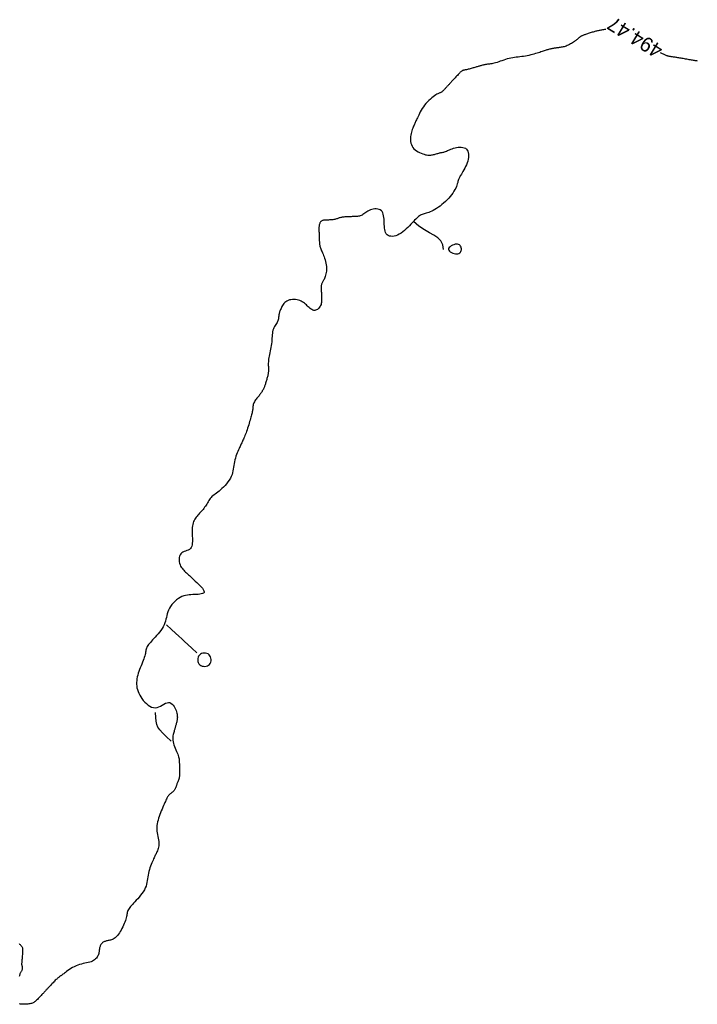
# Model space of a CAD drawing. Header units: millimetres. Extents: x 32690613 to 32693367, y 5343692 to 5344708.
# Tile 62 of 256: x 32692272 to 32692318, y 5343851 to 5343919. Entities that reach past the tile are written whole.
import ezdxf
from ezdxf.enums import TextEntityAlignment as Align

# ---------------------------------------------------------------- set-up
doc = ezdxf.new("R2010")
doc.units = ezdxf.units.MM
doc.header["$LTSCALE"] = 20
doc.layers.add('02-DGM_HL_494.50', color=132, linetype='Continuous')

msp = doc.modelspace()

# ---------------------------------------------------------------- linework, layer by layer
at = {"layer": '02-DGM_HL_494.50', "elevation": 494.5, "flags": 128}
for points in [[(32692311.888, 5343918.13), (32692311.879, 5343918.129), (32692311.806, 5343918.118), (32692311.736, 5343918.106), (32692311.669, 5343918.094), (32692311.605, 5343918.083), (32692311.544, 5343918.071), (32692311.487, 5343918.061), (32692311.432, 5343918.05), (32692311.377, 5343918.039), (32692311.323, 5343918.028), (32692311.269, 5343918.015), (32692311.213, 5343918.001), (32692311.154, 5343917.986), (32692311.092, 5343917.968), (32692311.027, 5343917.949), (32692310.961, 5343917.929), (32692310.894, 5343917.908), (32692310.826, 5343917.887), (32692310.759, 5343917.865), (32692310.694, 5343917.844), (32692310.631, 5343917.823), (32692310.57, 5343917.803), (32692310.513, 5343917.784), (32692310.46, 5343917.766), (32692310.409, 5343917.749), (32692310.362, 5343917.732), (32692310.318, 5343917.715), (32692310.278, 5343917.699), (32692310.241, 5343917.683), (32692310.208, 5343917.667), (32692310.178, 5343917.651), (32692310.151, 5343917.635), (32692310.126, 5343917.619), (32692310.103, 5343917.602), (32692310.082, 5343917.585), (32692310.061, 5343917.567), (32692310.041, 5343917.549), (32692310.021, 5343917.53), (32692309.999, 5343917.51), (32692309.976, 5343917.488), (32692309.95, 5343917.464), (32692309.921, 5343917.438), (32692309.886, 5343917.409), (32692309.846, 5343917.377), (32692309.799, 5343917.342), (32692309.744, 5343917.302), (32692309.684, 5343917.26), (32692309.618, 5343917.217), (32692309.547, 5343917.173), (32692309.474, 5343917.13), (32692309.399, 5343917.088), (32692309.323, 5343917.05), (32692309.248, 5343917.016), (32692309.174, 5343916.988), (32692309.102, 5343916.964), (32692309.032, 5343916.944), (32692308.963, 5343916.928), (32692308.895, 5343916.914), (32692308.829, 5343916.903), (32692308.765, 5343916.893), (32692308.702, 5343916.884), (32692308.641, 5343916.876), (32692308.58, 5343916.867), (32692308.521, 5343916.859), (32692308.464, 5343916.85), (32692308.407, 5343916.841), (32692308.351, 5343916.832), (32692308.296, 5343916.823), (32692308.241, 5343916.813), (32692308.187, 5343916.802), (32692308.134, 5343916.791), (32692308.08, 5343916.779), (32692308.026, 5343916.766), (32692307.97, 5343916.752), (32692307.914, 5343916.736), (32692307.855, 5343916.719), (32692307.795, 5343916.7), (32692307.731, 5343916.679), (32692307.665, 5343916.657), (32692307.596, 5343916.633), (32692307.522, 5343916.608), (32692307.444, 5343916.581), (32692307.36, 5343916.553), (32692307.272, 5343916.525), (32692307.177, 5343916.495), (32692307.076, 5343916.465), (32692306.969, 5343916.435), (32692306.858, 5343916.405), (32692306.742, 5343916.376), (32692306.623, 5343916.348), (32692306.502, 5343916.322), (32692306.378, 5343916.299), (32692306.254, 5343916.278), (32692306.13, 5343916.261), (32692306.005, 5343916.246), (32692305.881, 5343916.232), (32692305.756, 5343916.218), (32692305.632, 5343916.203), (32692305.507, 5343916.185), (32692305.383, 5343916.163), (32692305.259, 5343916.136), (32692305.135, 5343916.103), (32692305.013, 5343916.066), (32692304.892, 5343916.025), (32692304.773, 5343915.983), (32692304.657, 5343915.941), (32692304.546, 5343915.901), (32692304.439, 5343915.865), (32692304.337, 5343915.833), (32692304.241, 5343915.807), (32692304.15, 5343915.787), (32692304.065, 5343915.771), (32692303.985, 5343915.759), (32692303.91, 5343915.749), (32692303.838, 5343915.741), (32692303.771, 5343915.733), (32692303.707, 5343915.725), (32692303.647, 5343915.715), (32692303.589, 5343915.705), (32692303.533, 5343915.693), (32692303.48, 5343915.68), (32692303.428, 5343915.667), (32692303.377, 5343915.653), (32692303.327, 5343915.639), (32692303.277, 5343915.625), (32692303.228, 5343915.61), (32692303.178, 5343915.596), (32692303.127, 5343915.581), (32692303.075, 5343915.566), (32692303.022, 5343915.55), (32692302.967, 5343915.534), (32692302.909, 5343915.517), (32692302.849, 5343915.499), (32692302.786, 5343915.481), (32692302.72, 5343915.462), (32692302.654, 5343915.443), (32692302.588, 5343915.425), (32692302.523, 5343915.407), (32692302.46, 5343915.39), (32692302.401, 5343915.376), (32692302.345, 5343915.363), (32692302.295, 5343915.353), (32692302.25, 5343915.344), (32692302.208, 5343915.337), (32692302.17, 5343915.329), (32692302.135, 5343915.321), (32692302.102, 5343915.311), (32692302.071, 5343915.299), (32692302.04, 5343915.284), (32692302.009, 5343915.266), (32692301.978, 5343915.243), (32692301.946, 5343915.216), (32692301.913, 5343915.186), (32692301.878, 5343915.151), (32692301.841, 5343915.112), (32692301.801, 5343915.07), (32692301.758, 5343915.023), (32692301.711, 5343914.973), (32692301.662, 5343914.919), (32692301.61, 5343914.863), (32692301.558, 5343914.807), (32692301.506, 5343914.75), (32692301.454, 5343914.695), (32692301.405, 5343914.641), (32692301.358, 5343914.591), (32692301.315, 5343914.544), (32692301.275, 5343914.501), (32692301.238, 5343914.46), (32692301.203, 5343914.423), (32692301.17, 5343914.387), (32692301.139, 5343914.353), (32692301.108, 5343914.32), (32692301.078, 5343914.288), (32692301.048, 5343914.255), (32692301.018, 5343914.223), (32692300.988, 5343914.19), (32692300.958, 5343914.158), (32692300.928, 5343914.125), (32692300.898, 5343914.093), (32692300.868, 5343914.061), (32692300.838, 5343914.028), (32692300.808, 5343913.996), (32692300.778, 5343913.964), (32692300.748, 5343913.933), (32692300.718, 5343913.904), (32692300.688, 5343913.876), (32692300.657, 5343913.851), (32692300.627, 5343913.829), (32692300.596, 5343913.81), (32692300.565, 5343913.795), (32692300.533, 5343913.782), (32692300.498, 5343913.768), (32692300.458, 5343913.753), (32692300.412, 5343913.733), (32692300.36, 5343913.707), (32692300.299, 5343913.673), (32692300.228, 5343913.629), (32692300.147, 5343913.573), (32692300.056, 5343913.506), (32692299.96, 5343913.429), (32692299.859, 5343913.344), (32692299.756, 5343913.25), (32692299.655, 5343913.149), (32692299.556, 5343913.043), (32692299.463, 5343912.932), (32692299.378, 5343912.817), (32692299.3, 5343912.701), (32692299.229, 5343912.585), (32692299.165, 5343912.47), (32692299.107, 5343912.359), (32692299.056, 5343912.253), (32692299.01, 5343912.155), (32692298.969, 5343912.065), (32692298.933, 5343911.985), (32692298.9, 5343911.914), (32692298.871, 5343911.849), (32692298.844, 5343911.789), (32692298.818, 5343911.731), (32692298.792, 5343911.675), (32692298.766, 5343911.617), (32692298.738, 5343911.555), (32692298.709, 5343911.489), (32692298.677, 5343911.417), (32692298.646, 5343911.341), (32692298.615, 5343911.259), (32692298.585, 5343911.171), (32692298.558, 5343911.079), (32692298.534, 5343910.982), (32692298.515, 5343910.879), (32692298.501, 5343910.772), (32692298.494, 5343910.662), (32692298.494, 5343910.55), (32692298.504, 5343910.438), (32692298.524, 5343910.327), (32692298.556, 5343910.22), (32692298.601, 5343910.119), (32692298.659, 5343910.023), (32692298.733, 5343909.936), (32692298.818, 5343909.858), (32692298.913, 5343909.787), (32692299.015, 5343909.725), (32692299.12, 5343909.67), (32692299.226, 5343909.623), (32692299.33, 5343909.584), (32692299.428, 5343909.553), (32692299.519, 5343909.529), (32692299.603, 5343909.512), (32692299.681, 5343909.501), (32692299.754, 5343909.496), (32692299.822, 5343909.496), (32692299.888, 5343909.501), (32692299.951, 5343909.509), (32692300.013, 5343909.52), (32692300.075, 5343909.534), (32692300.137, 5343909.55), (32692300.198, 5343909.568), (32692300.258, 5343909.585), (32692300.316, 5343909.603), (32692300.373, 5343909.62), (32692300.428, 5343909.636), (32692300.481, 5343909.65), (32692300.531, 5343909.661), (32692300.58, 5343909.671), (32692300.629, 5343909.679), (32692300.677, 5343909.689), (32692300.727, 5343909.699), (32692300.779, 5343909.712), (32692300.835, 5343909.729), (32692300.894, 5343909.749), (32692300.958, 5343909.775), (32692301.027, 5343909.805), (32692301.102, 5343909.838), (32692301.181, 5343909.872), (32692301.266, 5343909.906), (32692301.356, 5343909.939), (32692301.451, 5343909.97), (32692301.551, 5343909.997), (32692301.657, 5343910.02), (32692301.765, 5343910.035), (32692301.874, 5343910.043), (32692301.981, 5343910.042), (32692302.082, 5343910.03), (32692302.177, 5343910.006), (32692302.261, 5343909.969), (32692302.333, 5343909.917), (32692302.39, 5343909.849), (32692302.433, 5343909.767), (32692302.463, 5343909.673), (32692302.479, 5343909.568), (32692302.482, 5343909.455), (32692302.473, 5343909.336), (32692302.452, 5343909.212), (32692302.421, 5343909.086), (32692302.379, 5343908.96), (32692302.33, 5343908.834), (32692302.274, 5343908.712), (32692302.215, 5343908.594), (32692302.155, 5343908.483), (32692302.095, 5343908.379), (32692302.039, 5343908.285), (32692301.989, 5343908.202), (32692301.945, 5343908.131), (32692301.909, 5343908.07), (32692301.878, 5343908.016), (32692301.852, 5343907.967), (32692301.829, 5343907.92), (32692301.809, 5343907.871), (32692301.791, 5343907.819), (32692301.772, 5343907.76), (32692301.753, 5343907.692), (32692301.732, 5343907.615), (32692301.708, 5343907.531), (32692301.678, 5343907.439), (32692301.642, 5343907.341), (32692301.597, 5343907.237), (32692301.544, 5343907.128), (32692301.479, 5343907.014), (32692301.402, 5343906.898), (32692301.315, 5343906.778), (32692301.218, 5343906.659), (32692301.114, 5343906.539), (32692301.003, 5343906.422), (32692300.887, 5343906.309), (32692300.768, 5343906.2), (32692300.647, 5343906.098), (32692300.526, 5343906.003), (32692300.406, 5343905.917), (32692300.287, 5343905.838), (32692300.17, 5343905.767), (32692300.058, 5343905.704), (32692299.95, 5343905.649), (32692299.847, 5343905.602), (32692299.751, 5343905.563), (32692299.662, 5343905.531), (32692299.58, 5343905.506), (32692299.503, 5343905.485), (32692299.432, 5343905.467), (32692299.364, 5343905.448), (32692299.299, 5343905.428), (32692299.236, 5343905.403), (32692299.175, 5343905.373), (32692299.113, 5343905.336), (32692299.051, 5343905.29), (32692298.988, 5343905.237), (32692298.922, 5343905.176), (32692298.852, 5343905.107), (32692298.778, 5343905.029), (32692298.698, 5343904.944), (32692298.611, 5343904.851), (32692298.518, 5343904.75), (32692298.417, 5343904.644), (32692298.311, 5343904.536), (32692298.2, 5343904.428), (32692298.085, 5343904.325), (32692297.967, 5343904.228), (32692297.847, 5343904.14), (32692297.725, 5343904.066), (32692297.602, 5343904.006), (32692297.481, 5343903.962), (32692297.363, 5343903.934), (32692297.251, 5343903.922), (32692297.145, 5343903.926), (32692297.049, 5343903.945), (32692296.964, 5343903.981), (32692296.892, 5343904.033), (32692296.834, 5343904.101), (32692296.79, 5343904.183), (32692296.756, 5343904.277), (32692296.732, 5343904.381), (32692296.716, 5343904.494), (32692296.705, 5343904.612), (32692296.698, 5343904.735), (32692296.693, 5343904.859), (32692296.688, 5343904.984), (32692296.681, 5343905.106), (32692296.67, 5343905.225), (32692296.653, 5343905.337), (32692296.629, 5343905.442), (32692296.596, 5343905.536), (32692296.551, 5343905.618), (32692296.494, 5343905.685), (32692296.422, 5343905.738), (32692296.338, 5343905.775), (32692296.245, 5343905.797), (32692296.145, 5343905.807), (32692296.042, 5343905.805), (32692295.938, 5343905.793), (32692295.837, 5343905.77), (32692295.741, 5343905.739), (32692295.652, 5343905.701), (32692295.571, 5343905.657), (32692295.495, 5343905.61), (32692295.425, 5343905.56), (32692295.358, 5343905.511), (32692295.294, 5343905.464), (32692295.232, 5343905.421), (32692295.171, 5343905.384), (32692295.11, 5343905.354), (32692295.048, 5343905.331), (32692294.986, 5343905.313), (32692294.924, 5343905.301), (32692294.862, 5343905.293), (32692294.8, 5343905.287), (32692294.737, 5343905.283), (32692294.675, 5343905.281), (32692294.612, 5343905.278), (32692294.55, 5343905.276), (32692294.487, 5343905.274), (32692294.425, 5343905.271), (32692294.363, 5343905.269), (32692294.3, 5343905.266), (32692294.238, 5343905.264), (32692294.175, 5343905.261), (32692294.113, 5343905.259), (32692294.051, 5343905.256), (32692293.989, 5343905.253), (32692293.929, 5343905.248), (32692293.87, 5343905.243), (32692293.813, 5343905.235), (32692293.757, 5343905.226), (32692293.704, 5343905.215), (32692293.654, 5343905.202), (32692293.605, 5343905.186), (32692293.557, 5343905.169), (32692293.509, 5343905.152), (32692293.459, 5343905.134), (32692293.407, 5343905.118), (32692293.352, 5343905.102), (32692293.292, 5343905.088), (32692293.228, 5343905.076), (32692293.159, 5343905.067), (32692293.088, 5343905.059), (32692293.016, 5343905.053), (32692292.943, 5343905.048), (32692292.872, 5343905.044), (32692292.803, 5343905.041), (32692292.738, 5343905.038), (32692292.678, 5343905.036), (32692292.623, 5343905.033), (32692292.573, 5343905.029), (32692292.527, 5343905.023), (32692292.485, 5343905.015), (32692292.446, 5343905.004), (32692292.412, 5343904.988), (32692292.38, 5343904.969), (32692292.351, 5343904.944), (32692292.324, 5343904.915), (32692292.301, 5343904.881), (32692292.28, 5343904.843), (32692292.262, 5343904.802), (32692292.247, 5343904.756), (32692292.235, 5343904.708), (32692292.225, 5343904.657), (32692292.218, 5343904.603), (32692292.213, 5343904.547), (32692292.211, 5343904.49), (32692292.21, 5343904.43), (32692292.21, 5343904.37), (32692292.211, 5343904.308), (32692292.213, 5343904.246), (32692292.216, 5343904.184), (32692292.218, 5343904.122), (32692292.221, 5343904.059), (32692292.223, 5343903.997), (32692292.225, 5343903.934), (32692292.228, 5343903.872), (32692292.23, 5343903.809), (32692292.233, 5343903.747), (32692292.235, 5343903.684), (32692292.238, 5343903.622), (32692292.241, 5343903.56), (32692292.245, 5343903.497), (32692292.25, 5343903.435), (32692292.258, 5343903.373), (32692292.267, 5343903.31), (32692292.28, 5343903.248), (32692292.296, 5343903.186), (32692292.316, 5343903.124), (32692292.34, 5343903.062), (32692292.366, 5343902.997), (32692292.395, 5343902.93), (32692292.426, 5343902.858), (32692292.459, 5343902.782), (32692292.493, 5343902.7), (32692292.527, 5343902.612), (32692292.562, 5343902.516), (32692292.596, 5343902.413), (32692292.629, 5343902.306), (32692292.658, 5343902.195), (32692292.684, 5343902.081), (32692292.705, 5343901.968), (32692292.72, 5343901.855), (32692292.728, 5343901.744), (32692292.728, 5343901.636), (32692292.722, 5343901.533), (32692292.709, 5343901.434), (32692292.692, 5343901.341), (32692292.67, 5343901.253), (32692292.645, 5343901.172), (32692292.618, 5343901.097), (32692292.589, 5343901.03), (32692292.56, 5343900.969), (32692292.532, 5343900.916), (32692292.504, 5343900.867), (32692292.477, 5343900.822), (32692292.453, 5343900.779), (32692292.431, 5343900.736), (32692292.411, 5343900.692), (32692292.396, 5343900.647), (32692292.384, 5343900.597), (32692292.375, 5343900.545), (32692292.37, 5343900.49), (32692292.368, 5343900.432), (32692292.367, 5343900.372), (32692292.368, 5343900.311), (32692292.37, 5343900.249), (32692292.372, 5343900.187), (32692292.374, 5343900.125), (32692292.377, 5343900.062), (32692292.379, 5343900), (32692292.382, 5343899.937), (32692292.384, 5343899.875), (32692292.387, 5343899.812), (32692292.389, 5343899.75), (32692292.391, 5343899.687), (32692292.394, 5343899.625), (32692292.395, 5343899.562), (32692292.394, 5343899.5), (32692292.391, 5343899.437), (32692292.383, 5343899.374), (32692292.371, 5343899.311), (32692292.353, 5343899.248), (32692292.328, 5343899.185), (32692292.295, 5343899.121), (32692292.256, 5343899.059), (32692292.21, 5343899.001), (32692292.16, 5343898.949), (32692292.105, 5343898.904), (32692292.047, 5343898.869), (32692291.986, 5343898.845), (32692291.924, 5343898.835), (32692291.862, 5343898.84), (32692291.798, 5343898.859), (32692291.735, 5343898.889), (32692291.67, 5343898.93), (32692291.606, 5343898.978), (32692291.541, 5343899.031), (32692291.477, 5343899.089), (32692291.412, 5343899.149), (32692291.347, 5343899.209), (32692291.281, 5343899.267), (32692291.213, 5343899.324), (32692291.142, 5343899.378), (32692291.068, 5343899.428), (32692290.989, 5343899.472), (32692290.904, 5343899.511), (32692290.813, 5343899.542), (32692290.714, 5343899.566), (32692290.611, 5343899.581), (32692290.504, 5343899.587), (32692290.397, 5343899.585), (32692290.292, 5343899.574), (32692290.191, 5343899.553), (32692290.095, 5343899.523), (32692290.009, 5343899.483), (32692289.932, 5343899.434), (32692289.866, 5343899.376), (32692289.808, 5343899.312), (32692289.757, 5343899.244), (32692289.714, 5343899.174), (32692289.676, 5343899.103), (32692289.642, 5343899.033), (32692289.612, 5343898.967), (32692289.584, 5343898.906), (32692289.559, 5343898.849), (32692289.536, 5343898.796), (32692289.516, 5343898.745), (32692289.499, 5343898.695), (32692289.484, 5343898.646), (32692289.471, 5343898.596), (32692289.462, 5343898.544), (32692289.454, 5343898.491), (32692289.448, 5343898.435), (32692289.443, 5343898.377), (32692289.436, 5343898.318), (32692289.426, 5343898.257), (32692289.413, 5343898.195), (32692289.394, 5343898.132), (32692289.369, 5343898.068), (32692289.337, 5343898.004), (32692289.298, 5343897.939), (32692289.256, 5343897.872), (32692289.213, 5343897.801), (32692289.169, 5343897.727), (32692289.127, 5343897.648), (32692289.09, 5343897.564), (32692289.059, 5343897.472), (32692289.035, 5343897.374), (32692289.018, 5343897.269), (32692289.005, 5343897.158), (32692288.996, 5343897.042), (32692288.988, 5343896.923), (32692288.979, 5343896.801), (32692288.969, 5343896.676), (32692288.956, 5343896.551), (32692288.937, 5343896.425), (32692288.915, 5343896.3), (32692288.89, 5343896.176), (32692288.864, 5343896.054), (32692288.838, 5343895.934), (32692288.812, 5343895.818), (32692288.79, 5343895.706), (32692288.771, 5343895.599), (32692288.756, 5343895.496), (32692288.746, 5343895.399), (32692288.74, 5343895.308), (32692288.737, 5343895.222), (32692288.736, 5343895.141), (32692288.737, 5343895.066), (32692288.739, 5343894.995), (32692288.741, 5343894.93), (32692288.743, 5343894.87), (32692288.745, 5343894.814), (32692288.746, 5343894.762), (32692288.746, 5343894.711), (32692288.745, 5343894.662), (32692288.742, 5343894.614), (32692288.737, 5343894.564), (32692288.73, 5343894.513), (32692288.72, 5343894.459), (32692288.708, 5343894.403), (32692288.695, 5343894.345), (32692288.679, 5343894.285), (32692288.663, 5343894.224), (32692288.646, 5343894.162), (32692288.628, 5343894.099), (32692288.609, 5343894.035), (32692288.591, 5343893.972), (32692288.572, 5343893.91), (32692288.554, 5343893.848), (32692288.536, 5343893.789), (32692288.518, 5343893.731), (32692288.5, 5343893.677), (32692288.483, 5343893.626), (32692288.466, 5343893.58), (32692288.449, 5343893.537), (32692288.432, 5343893.499), (32692288.415, 5343893.464), (32692288.399, 5343893.431), (32692288.381, 5343893.4), (32692288.364, 5343893.369), (32692288.345, 5343893.339), (32692288.326, 5343893.307), (32692288.306, 5343893.274), (32692288.285, 5343893.24), (32692288.261, 5343893.203), (32692288.235, 5343893.164), (32692288.207, 5343893.123), (32692288.175, 5343893.078), (32692288.14, 5343893.031), (32692288.1, 5343892.981), (32692288.056, 5343892.928), (32692288.009, 5343892.872), (32692287.961, 5343892.814), (32692287.913, 5343892.753), (32692287.866, 5343892.691), (32692287.823, 5343892.628), (32692287.784, 5343892.565), (32692287.752, 5343892.501), (32692287.727, 5343892.437), (32692287.708, 5343892.374), (32692287.695, 5343892.311), (32692287.685, 5343892.248), (32692287.678, 5343892.185), (32692287.673, 5343892.122), (32692287.667, 5343892.06), (32692287.66, 5343891.997), (32692287.651, 5343891.934), (32692287.639, 5343891.87), (32692287.625, 5343891.803), (32692287.608, 5343891.734), (32692287.589, 5343891.661), (32692287.567, 5343891.583), (32692287.543, 5343891.499), (32692287.517, 5343891.407), (32692287.488, 5343891.309), (32692287.457, 5343891.204), (32692287.425, 5343891.095), (32692287.391, 5343890.982), (32692287.355, 5343890.868), (32692287.319, 5343890.755), (32692287.282, 5343890.643), (32692287.245, 5343890.535), (32692287.207, 5343890.432), (32692287.17, 5343890.334), (32692287.133, 5343890.241), (32692287.096, 5343890.154), (32692287.061, 5343890.072), (32692287.027, 5343889.995), (32692286.995, 5343889.923), (32692286.966, 5343889.857), (32692286.938, 5343889.796), (32692286.912, 5343889.738), (32692286.886, 5343889.681), (32692286.86, 5343889.624), (32692286.833, 5343889.564), (32692286.804, 5343889.499), (32692286.771, 5343889.428), (32692286.735, 5343889.348), (32692286.695, 5343889.258), (32692286.651, 5343889.158), (32692286.606, 5343889.051), (32692286.56, 5343888.938), (32692286.516, 5343888.819), (32692286.475, 5343888.696), (32692286.439, 5343888.571), (32692286.409, 5343888.445), (32692286.386, 5343888.319), (32692286.368, 5343888.194), (32692286.352, 5343888.068), (32692286.335, 5343887.942), (32692286.314, 5343887.816), (32692286.286, 5343887.69), (32692286.249, 5343887.563), (32692286.198, 5343887.436), (32692286.133, 5343887.309), (32692286.055, 5343887.182), (32692285.967, 5343887.058), (32692285.87, 5343886.937), (32692285.768, 5343886.821), (32692285.664, 5343886.712), (32692285.559, 5343886.61), (32692285.456, 5343886.518), (32692285.357, 5343886.435), (32692285.264, 5343886.362), (32692285.175, 5343886.295), (32692285.092, 5343886.232), (32692285.013, 5343886.173), (32692284.94, 5343886.114), (32692284.872, 5343886.055), (32692284.809, 5343885.992), (32692284.752, 5343885.925), (32692284.699, 5343885.854), (32692284.649, 5343885.779), (32692284.602, 5343885.703), (32692284.556, 5343885.625), (32692284.51, 5343885.546), (32692284.464, 5343885.469), (32692284.416, 5343885.393), (32692284.365, 5343885.319), (32692284.312, 5343885.248), (32692284.257, 5343885.178), (32692284.201, 5343885.11), (32692284.143, 5343885.043), (32692284.084, 5343884.977), (32692284.024, 5343884.912), (32692283.964, 5343884.847), (32692283.905, 5343884.782), (32692283.846, 5343884.716), (32692283.789, 5343884.648), (32692283.735, 5343884.578), (32692283.685, 5343884.503), (32692283.641, 5343884.424), (32692283.602, 5343884.339), (32692283.571, 5343884.248), (32692283.547, 5343884.149), (32692283.531, 5343884.044), (32692283.52, 5343883.934), (32692283.515, 5343883.818), (32692283.513, 5343883.699), (32692283.515, 5343883.577), (32692283.519, 5343883.453), (32692283.523, 5343883.329), (32692283.528, 5343883.204), (32692283.53, 5343883.081), (32692283.529, 5343882.962), (32692283.521, 5343882.849), (32692283.505, 5343882.743), (32692283.48, 5343882.647), (32692283.442, 5343882.562), (32692283.389, 5343882.49), (32692283.322, 5343882.432), (32692283.242, 5343882.385), (32692283.155, 5343882.345), (32692283.063, 5343882.31), (32692282.971, 5343882.274), (32692282.883, 5343882.235), (32692282.804, 5343882.188), (32692282.736, 5343882.13), (32692282.684, 5343882.059), (32692282.647, 5343881.974), (32692282.624, 5343881.881), (32692282.614, 5343881.782), (32692282.616, 5343881.679), (32692282.629, 5343881.575), (32692282.651, 5343881.474), (32692282.682, 5343881.378), (32692282.721, 5343881.289), (32692282.766, 5343881.208), (32692282.816, 5343881.132), (32692282.872, 5343881.062), (32692282.931, 5343880.996), (32692282.993, 5343880.932), (32692283.057, 5343880.871), (32692283.121, 5343880.811), (32692283.186, 5343880.751), (32692283.252, 5343880.69), (32692283.321, 5343880.627), (32692283.392, 5343880.561), (32692283.467, 5343880.492), (32692283.547, 5343880.417), (32692283.634, 5343880.337), (32692283.727, 5343880.251), (32692283.828, 5343880.158), (32692283.931, 5343880.06), (32692284.033, 5343879.96), (32692284.128, 5343879.86), (32692284.211, 5343879.764), (32692284.277, 5343879.674), (32692284.322, 5343879.594), (32692284.339, 5343879.524), (32692284.326, 5343879.469), (32692284.286, 5343879.426), (32692284.221, 5343879.394), (32692284.137, 5343879.37), (32692284.036, 5343879.355), (32692283.924, 5343879.344), (32692283.804, 5343879.337), (32692283.679, 5343879.332), (32692283.555, 5343879.327), (32692283.43, 5343879.319), (32692283.305, 5343879.308), (32692283.181, 5343879.291), (32692283.057, 5343879.267), (32692282.933, 5343879.232), (32692282.81, 5343879.186), (32692282.687, 5343879.126), (32692282.565, 5343879.051), (32692282.446, 5343878.963), (32692282.331, 5343878.863), (32692282.222, 5343878.754), (32692282.121, 5343878.637), (32692282.03, 5343878.514), (32692281.952, 5343878.388), (32692281.887, 5343878.261), (32692281.836, 5343878.134), (32692281.797, 5343878.007), (32692281.767, 5343877.881), (32692281.74, 5343877.755), (32692281.713, 5343877.629), (32692281.682, 5343877.502), (32692281.643, 5343877.376), (32692281.593, 5343877.249), (32692281.528, 5343877.121), (32692281.45, 5343876.994), (32692281.363, 5343876.869), (32692281.268, 5343876.746), (32692281.17, 5343876.627), (32692281.07, 5343876.513), (32692280.972, 5343876.405), (32692280.879, 5343876.303), (32692280.793, 5343876.21), (32692280.714, 5343876.124), (32692280.643, 5343876.044), (32692280.579, 5343875.969), (32692280.523, 5343875.898), (32692280.475, 5343875.83), (32692280.435, 5343875.765), (32692280.402, 5343875.701), (32692280.377, 5343875.637), (32692280.358, 5343875.573), (32692280.342, 5343875.507), (32692280.329, 5343875.438), (32692280.316, 5343875.365), (32692280.301, 5343875.287), (32692280.282, 5343875.203), (32692280.258, 5343875.112), (32692280.227, 5343875.013), (32692280.19, 5343874.907), (32692280.148, 5343874.795), (32692280.101, 5343874.678), (32692280.053, 5343874.557), (32692280.003, 5343874.433), (32692279.954, 5343874.307), (32692279.905, 5343874.181), (32692279.86, 5343874.054), (32692279.818, 5343873.927), (32692279.78, 5343873.8), (32692279.748, 5343873.674), (32692279.723, 5343873.548), (32692279.704, 5343873.422), (32692279.695, 5343873.297), (32692279.695, 5343873.172), (32692279.705, 5343873.047), (32692279.725, 5343872.923), (32692279.756, 5343872.799), (32692279.798, 5343872.675), (32692279.849, 5343872.552), (32692279.911, 5343872.429), (32692279.984, 5343872.307), (32692280.067, 5343872.185), (32692280.16, 5343872.064), (32692280.262, 5343871.948), (32692280.372, 5343871.84), (32692280.487, 5343871.743), (32692280.607, 5343871.662), (32692280.731, 5343871.601), (32692280.856, 5343871.564), (32692280.981, 5343871.554), (32692281.105, 5343871.573), (32692281.228, 5343871.616), (32692281.347, 5343871.674), (32692281.464, 5343871.739), (32692281.576, 5343871.805), (32692281.684, 5343871.863), (32692281.787, 5343871.905), (32692281.884, 5343871.923), (32692281.974, 5343871.911), (32692282.058, 5343871.873), (32692282.135, 5343871.814), (32692282.204, 5343871.737), (32692282.266, 5343871.649), (32692282.321, 5343871.553), (32692282.368, 5343871.455), (32692282.406, 5343871.359), (32692282.437, 5343871.27), (32692282.461, 5343871.188), (32692282.478, 5343871.111), (32692282.488, 5343871.039), (32692282.494, 5343870.971), (32692282.495, 5343870.905), (32692282.491, 5343870.842), (32692282.485, 5343870.779), (32692282.476, 5343870.716), (32692282.464, 5343870.653), (32692282.451, 5343870.592), (32692282.437, 5343870.532), (32692282.422, 5343870.474), (32692282.407, 5343870.418), (32692282.392, 5343870.365), (32692282.378, 5343870.316), (32692282.364, 5343870.27), (32692282.352, 5343870.227), (32692282.34, 5343870.185), (32692282.327, 5343870.142), (32692282.314, 5343870.097), (32692282.3, 5343870.049), (32692282.285, 5343869.996), (32692282.267, 5343869.936), (32692282.248, 5343869.869), (32692282.228, 5343869.795), (32692282.21, 5343869.713), (32692282.194, 5343869.626), (32692282.184, 5343869.533), (32692282.18, 5343869.434), (32692282.184, 5343869.331), (32692282.198, 5343869.225), (32692282.223, 5343869.114), (32692282.258, 5343869.002), (32692282.3, 5343868.889), (32692282.346, 5343868.777), (32692282.394, 5343868.667), (32692282.441, 5343868.56), (32692282.485, 5343868.458), (32692282.524, 5343868.362), (32692282.555, 5343868.273), (32692282.578, 5343868.19), (32692282.596, 5343868.114), (32692282.609, 5343868.042), (32692282.618, 5343867.974), (32692282.623, 5343867.908), (32692282.627, 5343867.845), (32692282.63, 5343867.782), (32692282.632, 5343867.72), (32692282.634, 5343867.657), (32692282.637, 5343867.595), (32692282.639, 5343867.532), (32692282.642, 5343867.47), (32692282.644, 5343867.407), (32692282.647, 5343867.345), (32692282.649, 5343867.282), (32692282.651, 5343867.22), (32692282.653, 5343867.157), (32692282.654, 5343867.095), (32692282.654, 5343867.032), (32692282.651, 5343866.97), (32692282.646, 5343866.907), (32692282.638, 5343866.844), (32692282.627, 5343866.781), (32692282.612, 5343866.718), (32692282.594, 5343866.656), (32692282.574, 5343866.594), (32692282.552, 5343866.534), (32692282.53, 5343866.477), (32692282.509, 5343866.422), (32692282.488, 5343866.371), (32692282.47, 5343866.325), (32692282.454, 5343866.282), (32692282.441, 5343866.244), (32692282.429, 5343866.209), (32692282.418, 5343866.177), (32692282.408, 5343866.146), (32692282.397, 5343866.115), (32692282.385, 5343866.085), (32692282.372, 5343866.054), (32692282.356, 5343866.021), (32692282.339, 5343865.988), (32692282.318, 5343865.953), (32692282.296, 5343865.918), (32692282.272, 5343865.884), (32692282.245, 5343865.85), (32692282.216, 5343865.817), (32692282.185, 5343865.785), (32692282.152, 5343865.756), (32692282.117, 5343865.728), (32692282.081, 5343865.7), (32692282.046, 5343865.674), (32692282.01, 5343865.646), (32692281.975, 5343865.618), (32692281.942, 5343865.589), (32692281.91, 5343865.558), (32692281.882, 5343865.524), (32692281.854, 5343865.487), (32692281.828, 5343865.445), (32692281.802, 5343865.397), (32692281.775, 5343865.343), (32692281.745, 5343865.282), (32692281.713, 5343865.211), (32692281.677, 5343865.132), (32692281.636, 5343865.042), (32692281.592, 5343864.942), (32692281.544, 5343864.835), (32692281.495, 5343864.721), (32692281.444, 5343864.602), (32692281.393, 5343864.479), (32692281.343, 5343864.354), (32692281.295, 5343864.227), (32692281.249, 5343864.1), (32692281.207, 5343863.974), (32692281.17, 5343863.847), (32692281.138, 5343863.721), (32692281.112, 5343863.595), (32692281.094, 5343863.469), (32692281.085, 5343863.343), (32692281.084, 5343863.218), (32692281.094, 5343863.094), (32692281.111, 5343862.97), (32692281.134, 5343862.848), (32692281.159, 5343862.728), (32692281.184, 5343862.61), (32692281.206, 5343862.496), (32692281.223, 5343862.385), (32692281.232, 5343862.279), (32692281.231, 5343862.177), (32692281.221, 5343862.08), (32692281.204, 5343861.988), (32692281.181, 5343861.902), (32692281.154, 5343861.82), (32692281.124, 5343861.743), (32692281.094, 5343861.671), (32692281.064, 5343861.605), (32692281.036, 5343861.544), (32692281.01, 5343861.486), (32692280.984, 5343861.429), (32692280.958, 5343861.372), (32692280.931, 5343861.312), (32692280.902, 5343861.247), (32692280.87, 5343861.176), (32692280.834, 5343861.096), (32692280.793, 5343861.006), (32692280.749, 5343860.906), (32692280.704, 5343860.799), (32692280.659, 5343860.686), (32692280.615, 5343860.567), (32692280.574, 5343860.444), (32692280.538, 5343860.319), (32692280.508, 5343860.193), (32692280.485, 5343860.067), (32692280.467, 5343859.942), (32692280.451, 5343859.816), (32692280.433, 5343859.69), (32692280.412, 5343859.564), (32692280.385, 5343859.438), (32692280.347, 5343859.311), (32692280.297, 5343859.184), (32692280.232, 5343859.057), (32692280.154, 5343858.93), (32692280.067, 5343858.804), (32692279.972, 5343858.682), (32692279.874, 5343858.563), (32692279.774, 5343858.449), (32692279.676, 5343858.34), (32692279.583, 5343858.239), (32692279.497, 5343858.146), (32692279.418, 5343858.059), (32692279.347, 5343857.979), (32692279.284, 5343857.904), (32692279.228, 5343857.833), (32692279.179, 5343857.766), (32692279.139, 5343857.701), (32692279.106, 5343857.637), (32692279.081, 5343857.573), (32692279.062, 5343857.509), (32692279.046, 5343857.442), (32692279.033, 5343857.373), (32692279.02, 5343857.3), (32692279.005, 5343857.222), (32692278.987, 5343857.138), (32692278.963, 5343857.047), (32692278.931, 5343856.949), (32692278.894, 5343856.844), (32692278.85, 5343856.735), (32692278.802, 5343856.624), (32692278.75, 5343856.513), (32692278.695, 5343856.404), (32692278.637, 5343856.298), (32692278.579, 5343856.198), (32692278.52, 5343856.106), (32692278.461, 5343856.022), (32692278.401, 5343855.945), (32692278.341, 5343855.876), (32692278.281, 5343855.815), (32692278.221, 5343855.762), (32692278.16, 5343855.717), (32692278.099, 5343855.679), (32692278.037, 5343855.649), (32692277.976, 5343855.626), (32692277.915, 5343855.608), (32692277.855, 5343855.593), (32692277.797, 5343855.582), (32692277.739, 5343855.571), (32692277.684, 5343855.561), (32692277.631, 5343855.55), (32692277.581, 5343855.536), (32692277.533, 5343855.52), (32692277.488, 5343855.501), (32692277.446, 5343855.48), (32692277.407, 5343855.456), (32692277.37, 5343855.43), (32692277.336, 5343855.401), (32692277.305, 5343855.37), (32692277.276, 5343855.336), (32692277.25, 5343855.3), (32692277.227, 5343855.262), (32692277.206, 5343855.22), (32692277.188, 5343855.177), (32692277.173, 5343855.13), (32692277.161, 5343855.082), (32692277.151, 5343855.031), (32692277.144, 5343854.977), (32692277.138, 5343854.921), (32692277.132, 5343854.863), (32692277.125, 5343854.804), (32692277.116, 5343854.743), (32692277.102, 5343854.681), (32692277.084, 5343854.618), (32692277.058, 5343854.554), (32692277.026, 5343854.491), (32692276.985, 5343854.428), (32692276.937, 5343854.366), (32692276.88, 5343854.308), (32692276.816, 5343854.253), (32692276.744, 5343854.202), (32692276.664, 5343854.157), (32692276.575, 5343854.119), (32692276.479, 5343854.087), (32692276.375, 5343854.061), (32692276.266, 5343854.038), (32692276.152, 5343854.015), (32692276.034, 5343853.991), (32692275.913, 5343853.964), (32692275.79, 5343853.93), (32692275.667, 5343853.888), (32692275.544, 5343853.837), (32692275.423, 5343853.778), (32692275.305, 5343853.713), (32692275.193, 5343853.645), (32692275.086, 5343853.576), (32692274.987, 5343853.509), (32692274.898, 5343853.445), (32692274.819, 5343853.388), (32692274.752, 5343853.34), (32692274.695, 5343853.298), (32692274.647, 5343853.264), (32692274.606, 5343853.234), (32692274.57, 5343853.208), (32692274.538, 5343853.185), (32692274.508, 5343853.163), (32692274.478, 5343853.141), (32692274.447, 5343853.119), (32692274.414, 5343853.095), (32692274.379, 5343853.068), (32692274.343, 5343853.04), (32692274.304, 5343853.008), (32692274.262, 5343852.973), (32692274.218, 5343852.934), (32692274.171, 5343852.89), (32692274.122, 5343852.843), (32692274.07, 5343852.791), (32692274.017, 5343852.737), (32692273.964, 5343852.681), (32692273.911, 5343852.625), (32692273.859, 5343852.57), (32692273.809, 5343852.516), (32692273.762, 5343852.466), (32692273.719, 5343852.419), (32692273.679, 5343852.376), (32692273.642, 5343852.336), (32692273.607, 5343852.298), (32692273.575, 5343852.263), (32692273.543, 5343852.229), (32692273.513, 5343852.195), (32692273.482, 5343852.163), (32692273.452, 5343852.13), (32692273.422, 5343852.097), (32692273.39, 5343852.063), (32692273.357, 5343852.028), (32692273.323, 5343851.99), (32692273.286, 5343851.95), (32692273.246, 5343851.907), (32692273.202, 5343851.86), (32692273.156, 5343851.81), (32692273.106, 5343851.756), (32692273.054, 5343851.701), (32692273.001, 5343851.645), (32692272.946, 5343851.59), (32692272.892, 5343851.537), (32692272.839, 5343851.487), (32692272.788, 5343851.441), (32692272.738, 5343851.4), (32692272.691, 5343851.364), (32692272.643, 5343851.332), (32692272.595, 5343851.305), (32692272.546, 5343851.281), (32692272.494, 5343851.261), (32692272.439, 5343851.244), (32692272.379, 5343851.23), (32692272.315, 5343851.219), (32692272.246, 5343851.209), (32692272.173, 5343851.203), (32692272.099, 5343851.198), (32692272.023, 5343851.197), (32692271.946, 5343851.198), (32692271.871, 5343851.201), (32692271.796, 5343851.208), (32692271.724, 5343851.216), (32692271.656, 5343851.229)], [(32692318.185, 5343915.956), (32692318.134, 5343915.962), (32692318.084, 5343915.969), (32692318.032, 5343915.978), (32692317.977, 5343915.987), (32692317.917, 5343915.998), (32692317.851, 5343916.01), (32692317.779, 5343916.023), (32692317.703, 5343916.037), (32692317.623, 5343916.051), (32692317.541, 5343916.066), (32692317.458, 5343916.081), (32692317.375, 5343916.096), (32692317.293, 5343916.111), (32692317.213, 5343916.126), (32692317.136, 5343916.14), (32692317.06, 5343916.153), (32692316.987, 5343916.166), (32692316.916, 5343916.178), (32692316.848, 5343916.189), (32692316.781, 5343916.2), (32692316.717, 5343916.209), (32692316.656, 5343916.217), (32692316.596, 5343916.225), (32692316.539, 5343916.232), (32692316.484, 5343916.238), (32692316.432, 5343916.245), (32692316.381, 5343916.252), (32692316.334, 5343916.259), (32692316.288, 5343916.266), (32692316.245, 5343916.275), (32692316.204, 5343916.284), (32692316.163, 5343916.295), (32692316.123, 5343916.307), (32692316.083, 5343916.321), (32692316.041, 5343916.337), (32692315.997, 5343916.355), (32692315.951, 5343916.376), (32692315.902, 5343916.398), (32692315.85, 5343916.423), (32692315.797, 5343916.45), (32692315.743, 5343916.477), (32692315.689, 5343916.505), (32692315.652, 5343916.524)], [(32692300.768, 5343903.017), (32692300.71, 5343903.347), (32692300.573, 5343903.604), (32692300.367, 5343903.811), (32692300.104, 5343903.992), (32692299.794, 5343904.171), (32692299.448, 5343904.373), (32692299.077, 5343904.62), (32692298.691, 5343904.937)], [(32692283.836, 5343875.335), (32692283.491, 5343875.654), (32692283.219, 5343875.905), (32692282.996, 5343876.111), (32692282.797, 5343876.295), (32692282.599, 5343876.479), (32692282.376, 5343876.685), (32692282.104, 5343876.936), (32692281.759, 5343877.255)], [(32692282.071, 5343869.261), (32692281.729, 5343869.58), (32692281.471, 5343869.832), (32692281.285, 5343870.04), (32692281.158, 5343870.226), (32692281.078, 5343870.415), (32692281.033, 5343870.628), (32692281.009, 5343870.889), (32692280.994, 5343871.221)], [(32692271.672, 5343853.123), (32692271.68, 5343853.171), (32692271.691, 5343853.219), (32692271.703, 5343853.267), (32692271.719, 5343853.312), (32692271.738, 5343853.355), (32692271.759, 5343853.395), (32692271.78, 5343853.433), (32692271.802, 5343853.469), (32692271.823, 5343853.504), (32692271.842, 5343853.537), (32692271.858, 5343853.569), (32692271.869, 5343853.601), (32692271.876, 5343853.633), (32692271.879, 5343853.664), (32692271.877, 5343853.694), (32692271.873, 5343853.725), (32692271.867, 5343853.754), (32692271.86, 5343853.783), (32692271.853, 5343853.81), (32692271.846, 5343853.836), (32692271.841, 5343853.862), (32692271.837, 5343853.888), (32692271.834, 5343853.915), (32692271.832, 5343853.945), (32692271.832, 5343853.98), (32692271.834, 5343854.022), (32692271.837, 5343854.07), (32692271.841, 5343854.128), (32692271.847, 5343854.196), (32692271.853, 5343854.271), (32692271.861, 5343854.353), (32692271.869, 5343854.438), (32692271.876, 5343854.523), (32692271.884, 5343854.607), (32692271.89, 5343854.688), (32692271.896, 5343854.762), (32692271.9, 5343854.828), (32692271.902, 5343854.886), (32692271.901, 5343854.938), (32692271.898, 5343854.983), (32692271.893, 5343855.024), (32692271.883, 5343855.061), (32692271.871, 5343855.094), (32692271.854, 5343855.125), (32692271.832, 5343855.155), (32692271.808, 5343855.185), (32692271.78, 5343855.215), (32692271.751, 5343855.245), (32692271.721, 5343855.277), (32692271.691, 5343855.312), (32692271.662, 5343855.349)]]:
    msp.add_lwpolyline(points, dxfattribs=at)
for points in [[(32692301.669, 5343902.719), (32692301.747, 5343902.729), (32692301.814, 5343902.753), (32692301.87, 5343902.788), (32692301.915, 5343902.832), (32692301.949, 5343902.884), (32692301.973, 5343902.942), (32692301.986, 5343903.002), (32692301.989, 5343903.065), (32692301.981, 5343903.127), (32692301.963, 5343903.186), (32692301.935, 5343903.241), (32692301.897, 5343903.29), (32692301.848, 5343903.331), (32692301.79, 5343903.362), (32692301.721, 5343903.38), (32692301.643, 5343903.385), (32692301.556, 5343903.374), (32692301.464, 5343903.349), (32692301.372, 5343903.313), (32692301.286, 5343903.267), (32692301.211, 5343903.213), (32692301.152, 5343903.154), (32692301.113, 5343903.093), (32692301.101, 5343903.03), (32692301.118, 5343902.968), (32692301.161, 5343902.91), (32692301.225, 5343902.856), (32692301.304, 5343902.809), (32692301.393, 5343902.769), (32692301.487, 5343902.74), (32692301.581, 5343902.723)], [(32692284.035, 5343874.509), (32692284.106, 5343874.457), (32692284.189, 5343874.421), (32692284.279, 5343874.401), (32692284.373, 5343874.397), (32692284.465, 5343874.408), (32692284.554, 5343874.435), (32692284.633, 5343874.477), (32692284.701, 5343874.535), (32692284.753, 5343874.606), (32692284.789, 5343874.689), (32692284.809, 5343874.779), (32692284.813, 5343874.873), (32692284.801, 5343874.965), (32692284.774, 5343875.054), (32692284.732, 5343875.133), (32692284.675, 5343875.201), (32692284.603, 5343875.253), (32692284.52, 5343875.289), (32692284.43, 5343875.309), (32692284.337, 5343875.313), (32692284.244, 5343875.301), (32692284.156, 5343875.274), (32692284.076, 5343875.232), (32692284.009, 5343875.175), (32692283.957, 5343875.103), (32692283.921, 5343875.02), (32692283.901, 5343874.93), (32692283.897, 5343874.837), (32692283.908, 5343874.744), (32692283.935, 5343874.656), (32692283.977, 5343874.576)]]:
    msp.add_lwpolyline(points, close=True, dxfattribs=at)

# ---------------------------------------------------------------- texts
at = {"layer": '02-DGM_HL_494.50'}
msp.add_text('494.47', height=1, rotation=148.54742, dxfattribs=at).set_placement((32692313.899, 5343917.581, 494.5), align=Align.MIDDLE)

doc.saveas('drawing.dxf')
